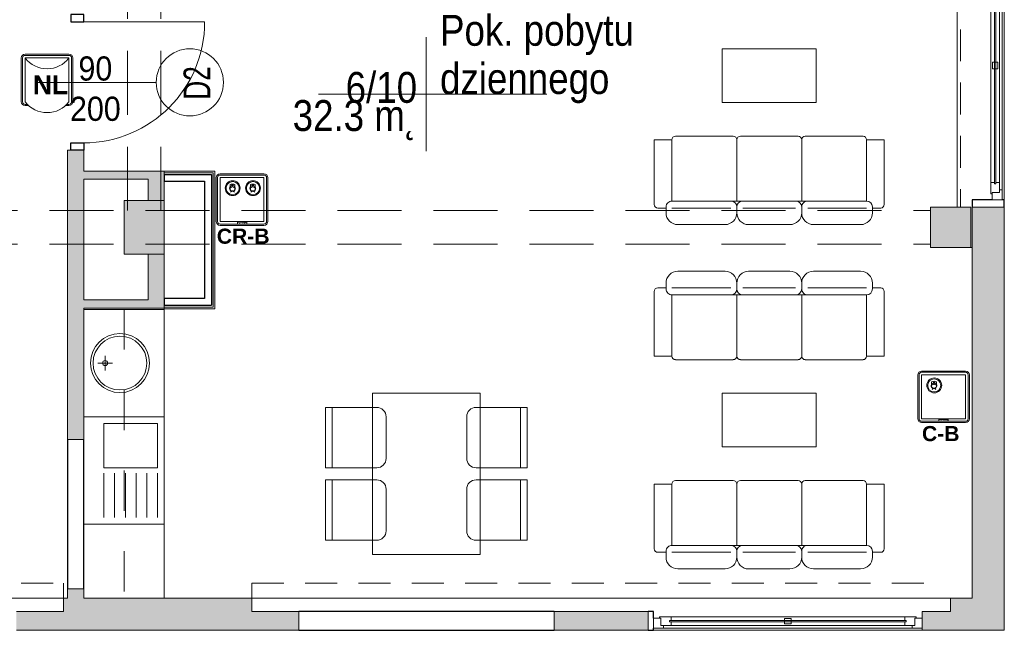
# Model space of a CAD drawing. Header units: centimetres. Extents: x -1253 to 21770, y -8842 to 3590.
# Tile 96 of 120: x 495 to 1227, y 108 to 563. Entities that reach past the tile are written whole.
import ezdxf

# ---------------------------------------------------------------- set-up
doc = ezdxf.new("R2010")
doc.units = ezdxf.units.CM
for name, pattern in [('Dash', [60, 30, -30]), ('Ponad', [39.688, 23.813, -15.875]), ('Ukryte', [71.438, 47.625, -23.813])]:
    doc.linetypes.add(name, pattern=pattern)
for name, color, linetype, lineweight in [('A-ANNO-NOTE', 131, 'Continuous', 9), ('A-AREA-IDEN', 2, 'Continuous', 13), ('A-DETL-GENF', 92, 'Continuous', 9), ('A-DETL-HDLN', 90, 'Ukryte', 9), ('A-DETL-MEDM', 33, 'Continuous', 13), ('A-DOOR', 31, 'Continuous', 13), ('A-FLOR-OVHD', 1, 'Ponad', 9), ('A-GENM', 13, 'Continuous', 9), ('A-GLAZ', 151, 'Continuous', 13), ('A-WALL', 113, 'Continuous', 13), ('A-WALL-FNSH', 113, 'Continuous', 13), ('A-WALL-PATT', 111, 'Continuous', 13), ('I-FURN', 30, 'Continuous', 9), ('P-SANR-FIXT', 6, 'Continuous', 9), ('PRZYW_Elementy_inst_przyw', 7, 'Continuous', 9), ('S-COLS', 52, 'Continuous', 13)]:
    doc.layers.add(name, color=color, linetype=linetype, lineweight=lineweight)
doc.styles.add('adam', font='arialbd.ttf')
doc.styles.add('Arial', font='arial.ttf', dxfattribs={"width": 0.9, "height": 18})
doc.styles.add('Arial_1', font='arial.ttf', dxfattribs={"width": 0.7, "height": 20})
doc.styles.add('Arial_11', font='arial.ttf', dxfattribs={"width": 0.85, "height": 23})

# ---------------------------------------------------------------- blocks, each defined once
blk = doc.blocks.new('M_Concrete-Square-Column - 300 x 300mm-1795931-6_piętro IV __13_80 m_ - stan projektowany')
at = {"layer": 'S-COLS', "lineweight": 9}
blk.add_hatch(color=254, dxfattribs=at).paths.add_polyline_path([(15, -15), (15, 15), (-15, 15), (-15, -15)], flags=0)
for p, q in [((15, 15), (-15, 15)), ((-15, 15), (-15, -15)), ((15, -15), (15, 15)), ((-15, -15), (15, -15))]:
    blk.add_line(p, q, dxfattribs=at)
blk = doc.blocks.new('M_Concrete-rengular-Column - 300 x 400mm-1795933-6_piętro IV __13_80 m_ - stan projektowany')
at = {"layer": 'S-COLS', "lineweight": 9}
blk.add_hatch(color=254, dxfattribs=at).paths.add_polyline_path([(15, -20), (15, 20), (-15, 20), (-15, -20)], flags=0)
for p, q in [((15, 20), (-15, 20)), ((-15, 20), (-15, -20)), ((15, -20), (15, 20)), ((-15, -20), (15, -20))]:
    blk.add_line(p, q, dxfattribs=at)
blk = doc.blocks.new('DRZWI 1S - automatyczna etykieta - Drzwi 90-2252113-6_piętro IV __13_80 m_ - stan projektowany')
at = {"layer": 'A-DETL-GENF'}
for p, q in [((-50.5, 3.5), (-45, 3.5)), ((-50.5, -6), (-50.5, 3.5)), ((-45, 3.5), (-45, -6)), ((45, 3.5), (50.5, 3.5)), ((45, -6), (45, 3.5)), ((50.5, 3.5), (50.5, -6)), ((-45, -6), (-50.5, -6)), ((50.5, -6), (45, -6))]:
    blk.add_line(p, q, dxfattribs=at)
at = {"layer": 'A-DETL-MEDM', "lineweight": 25}
for p, q in [((-50.5, -6), (-50.5, 3.5)), ((-50.5, 3.5), (-45, 3.5)), ((-45, 3.5), (-45, -6)), ((45, 3.5), (45, -6)), ((50.5, 3.5), (45, 3.5)), ((50.5, -6), (50.5, 3.5)), ((-45, -6), (-50.5, -6)), ((45, -6), (50.5, -6))]:
    blk.add_line(p, q, dxfattribs=at)
at = {"layer": 'A-DOOR'}
blk.add_line((45, -6), (45, -96), dxfattribs=at)
blk.add_arc((45, -6), 90, 180, 270, dxfattribs=at)
blk = doc.blocks.new('Blat - Blat-1245948-6_piętro IV __13_80 m_ - stan projektowany')
at = {"layer": 'I-FURN'}
for p, q in [((0, 40), (0, 0)), ((70, 40), (0, 40)), ((70, 0), (70, 40)), ((0, 0), (70, 0))]:
    blk.add_line(p, q, dxfattribs=at)
blk = doc.blocks.new('kanapa 3 siedziska - kanapa-819259-6_piętro IV __13_80 m_ - stan projektowany')
at = {"layer": 'I-FURN'}
for p, q in [((-68.01, 33.89), (-32.91, 33.89)), ((-15.36, 33.89), (15.36, 33.89)), ((32.91, 33.89), (68.01, 33.89)), ((-76.78, 20.72), (-76.78, 25.11)), ((-24.13, 25.11), (-24.13, 20.72)), ((24.13, 25.11), (24.13, 20.72)), ((76.78, 25.11), (76.78, 20.72)), ((-85.56, -29.29), (-85.56, 18.9)), ((-76.78, 21.53), (-82.92, 21.53)), ((-72.39, 21.53), (-28.68, 21.53)), ((-72.39, 16.34), (-72.39, -29.29)), ((-24.13, 16.34), (-72.39, 16.34)), ((-24.13, 16.34), (-24.13, -29.29)), ((24.13, 16.34), (-24.13, 16.34)), ((19.58, 21.53), (-19.58, 21.53)), ((72.39, 16.34), (24.13, 16.34)), ((24.13, -29.29), (24.13, 16.34)), ((28.52, 21.53), (34.66, 21.53)), ((72.39, 21.53), (28.68, 21.53)), ((72.39, -29.29), (72.39, 16.34)), ((76.78, 21.53), (82.92, 21.53)), ((85.56, 18.9), (85.56, -29.29)), ((-72.39, -29.29), (-85.56, -29.29)), ((85.56, -29.29), (72.39, -29.29)), ((-26.76, -31.93), (-69.76, -31.93)), ((-21.5, -31.93), (21.5, -31.93)), ((26.76, -31.93), (69.76, -31.93))]:
    blk.add_line(p, q, dxfattribs=at)
for centre, radius, start, end in [((-68.01, 25.11), 8.77, 90, 180), ((-32.91, 25.11), 8.77, 0, 90), ((-15.36, 25.11), 8.77, 90, 180), ((15.36, 25.11), 8.77, 360, 90), ((32.91, 25.11), 8.77, 90, 180), ((68.01, 25.11), 8.77, 0, 90), ((-82.92, 18.9), 2.63, 90, 180), ((-72.39, 20.72), 4.39, 180, 270), ((-28.52, 20.72), 4.39, 270, 0), ((-19.74, 20.72), 4.39, 180, 270), ((19.74, 20.72), 4.39, 270, 360), ((28.52, 20.72), 4.39, 180, 270), ((72.39, 20.72), 4.39, 270, 0), ((82.92, 18.9), 2.63, 0, 90), ((-69.76, -29.29), 2.63, 180, 270), ((-26.76, -29.29), 2.63, 270, 0), ((-21.5, -29.29), 2.63, 180, 270), ((21.5, -29.29), 2.63, 270, 0), ((26.76, -29.29), 2.63, 180, 270), ((69.76, -29.29), 2.63, 270, 0)]:
    blk.add_arc(centre, radius, start, end, dxfattribs=at)
blk = doc.blocks.new('Blat - Blat-2179329-6_piętro IV __13_80 m_ - stan projektowany')
at = {"layer": 'I-FURN'}
for p, q in [((0, 0), (120, 0)), ((0, -80), (0, 0)), ((120, 0), (120, -80)), ((120, -80), (0, -80))]:
    blk.add_line(p, q, dxfattribs=at)
blk = doc.blocks.new('krzesło - krzesło-1270919-6_piętro IV __13_80 m_ - stan projektowany')
at = {"layer": 'I-FURN'}
for p, q in [((-15.5, 22.5), (15.5, 22.5)), ((-22.5, -22.5), (-22.5, 15.5)), ((22.5, 15.5), (22.5, -22.5)), ((22.5, -17.5), (-22.5, -17.5)), ((22.5, -22.5), (-22.5, -22.5))]:
    blk.add_line(p, q, dxfattribs=at)
for centre, start, end in [((-15.5, 15.5), 90, 180), ((15.5, 15.5), 360, 90)]:
    blk.add_arc(centre, 7, start, end, dxfattribs=at)
blk = doc.blocks.new('krzesło - krzesło-823058-6_piętro IV __13_80 m_ - stan projektowany')
at = {"layer": 'I-FURN'}
for p, q in [((-22.5, 22.5), (-22.5, -15.5)), ((22.5, 22.5), (-22.5, 22.5)), ((22.5, -15.5), (22.5, 22.5)), ((22.5, 17.5), (-22.5, 17.5)), ((-15.5, -22.5), (15.5, -22.5))]:
    blk.add_line(p, q, dxfattribs=at)
for centre, start, end in [((-15.5, -15.5), 180, 270), ((15.5, -15.5), 270, 0)]:
    blk.add_arc(centre, 7, start, end, dxfattribs=at)
blk = doc.blocks.new('kanapa 3 siedziska - kanapa-1274575-6_piętro IV __13_80 m_ - stan projektowany')
at = {"layer": 'I-FURN'}
for p, q in [((-26.76, 31.93), (-69.76, 31.93)), ((-21.5, 31.93), (21.5, 31.93)), ((26.76, 31.93), (69.76, 31.93)), ((-85.56, 29.29), (-85.56, -18.9)), ((-72.39, 29.29), (-85.56, 29.29)), ((-72.39, -16.34), (-72.39, 29.29)), ((-24.13, -16.34), (-24.13, 29.29)), ((24.13, 29.29), (24.13, -16.34)), ((85.56, 29.29), (72.39, 29.29)), ((72.39, 29.29), (72.39, -16.34)), ((85.56, -18.9), (85.56, 29.29)), ((-76.78, -21.53), (-82.92, -21.53)), ((-76.78, -20.72), (-76.78, -25.11)), ((-24.13, -16.34), (-72.39, -16.34)), ((-72.39, -21.53), (-28.68, -21.53)), ((24.13, -16.34), (-24.13, -16.34)), ((-24.13, -25.11), (-24.13, -20.72)), ((19.58, -21.53), (-19.58, -21.53)), ((72.39, -16.34), (24.13, -16.34)), ((24.13, -25.11), (24.13, -20.72)), ((28.52, -21.53), (34.66, -21.53)), ((72.39, -21.53), (28.68, -21.53)), ((76.78, -25.11), (76.78, -20.72)), ((76.78, -21.53), (82.92, -21.53)), ((-68.01, -33.89), (-32.91, -33.89)), ((-15.36, -33.89), (15.36, -33.89)), ((32.91, -33.89), (68.01, -33.89))]:
    blk.add_line(p, q, dxfattribs=at)
for centre, radius, start, end in [((-69.76, 29.29), 2.63, 90, 180), ((-26.76, 29.29), 2.63, 360, 90), ((-21.5, 29.29), 2.63, 90, 180), ((21.5, 29.29), 2.63, 360, 90), ((26.76, 29.29), 2.63, 90, 180), ((69.76, 29.29), 2.63, 360, 90), ((-82.92, -18.9), 2.63, 180, 270), ((-72.39, -20.72), 4.39, 90, 180), ((-28.52, -20.72), 4.39, 360, 90), ((-19.74, -20.72), 4.39, 90, 180), ((19.74, -20.72), 4.39, 0, 90), ((28.52, -20.72), 4.39, 90, 180), ((72.39, -20.72), 4.39, 360, 90), ((82.92, -18.9), 2.63, 270, 0), ((-68.01, -25.11), 8.77, 180, 270), ((-32.91, -25.11), 8.77, 270, 360), ((-15.36, -25.11), 8.77, 180, 270), ((15.36, -25.11), 8.77, 270, 0), ((32.91, -25.11), 8.77, 180, 270), ((68.01, -25.11), 8.77, 270, 360)]:
    blk.add_arc(centre, radius, start, end, dxfattribs=at)
blk = doc.blocks.new('Blat - Blat-2458767-6_piętro IV __13_80 m_ - stan projektowany')
at = {"layer": 'I-FURN', "linetype": 'Dash'}
for p, q in [((215, 0), (215, -30)), ((215, -30), (0, -30))]:
    blk.add_line(p, q, dxfattribs=at)
blk = doc.blocks.new('Blat - Blat-V19-6_piętro IV __13_80 m_ - stan projektowany')
at = {"layer": 'I-FURN'}
for p, q in [((0, 60), (0, 0)), ((80, 60), (0, 60)), ((80, 0), (80, 60))]:
    blk.add_line(p, q, dxfattribs=at)
blk = doc.blocks.new('zlewozmywak jednokomorowy - Type 1-2176593-6_piętro IV __13_80 m_ - stan projektowany')
at = {"layer": 'A-GENM'}
for p, q in [((-27.5, -66), (-27.5, -6)), ((52.5, -6), (52.5, -66)), ((-22.5, -21), (10.5, -21)), ((14.5, -61), (14.5, -21)), ((14.5, -21), (47.5, -21)), ((47.5, -21), (47.5, -61)), ((10.5, -29), (-22.5, -29)), ((10.5, -37), (-22.5, -37)), ((10.5, -45), (-22.5, -45)), ((10.5, -53), (-22.5, -53)), ((10.5, -61), (-22.5, -61)), ((47.5, -61), (14.5, -61)), ((52.5, -66), (-27.5, -66))]:
    blk.add_line(p, q, dxfattribs=at)
blk = doc.blocks.new('umywalka okrągła d _44cm stal nierdzewna - Type 1-2356172-6_piętro IV __13_80 m_ - stan projektowany')
at = {"layer": 'P-SANR-FIXT'}
for p, q in [((7, -21.93), (18, -21.93)), ((12.5, -16.43), (12.5, -27.43))]:
    blk.add_line(p, q, dxfattribs=at)
for centre, radius in [((12.5, -33), 22), ((12.5, -33), 20), ((12.5, -21.93), 1.9)]:
    blk.add_circle(centre, radius, dxfattribs=at)
blk = doc.blocks.new('Blat - Blat-2460421-6_piętro IV __13_80 m_ - stan projektowany')
at = {"layer": 'I-FURN'}
for p, q in [((0, 60), (0, 0)), ((55, 60), (0, 60))]:
    blk.add_line(p, q, dxfattribs=at)
blk = doc.blocks.new('Okno - automatyczna etykieta - 200x165 _projektowane_-2617392-6_piętro IV __13_80 m_ - stan projektowany')
at = {"layer": 'A-GLAZ'}
for p, q in [((-92.5, 10.5), (-100, 10.5)), ((-100, 10.5), (-100, 3)), ((-100, 10.5), (100, 10.5)), ((-87, 8.5), (-94.5, 8.5)), ((-94.5, 8.5), (-94.5, 3)), ((-94.5, 3), (-94.5, 8.5)), ((-94.5, 8.5), (-92.5, 8.5)), ((-92.5, 8.5), (-92.5, 10.5)), ((92.5, 10.5), (-92.5, 10.5)), ((-87, 5.75), (-87, 8.5)), ((87, 8.5), (-87, 8.5)), ((94.5, 8.5), (87, 8.5)), ((87, 8.5), (87, 5.75)), ((100, 10.5), (92.5, 10.5)), ((92.5, 10.5), (92.5, 8.5)), ((92.5, 8.5), (94.5, 8.5)), ((94.5, 3), (94.5, 8.5)), ((94.5, 8.5), (94.5, 3)), ((100, 3), (100, 10.5)), ((-100, 3), (-94.5, 3)), ((-94.5, 3), (-95.5, 3)), ((-95.5, 3), (-95.5, 2)), ((-95.5, 2), (-87, 2)), ((88, 5.75), (-88, 5.75)), ((-88, 5.75), (-88, 4.75)), ((-88, 4.75), (-88, 5.75)), ((-88, 5.75), (-87, 5.75)), ((-88, 4.75), (88, 4.75)), ((-87, 4.75), (-88, 4.75)), ((-87, 2), (-87, 4.75)), ((87, 2), (-87, 2)), ((2.5, 7.25), (-2.5, 7.25)), ((-2.5, 7.25), (-2.5, 3.25)), ((-2.5, 3.25), (2.5, 3.25)), ((2.5, 3.25), (2.5, 7.25)), ((87, 5.75), (88, 5.75)), ((87, 4.75), (87, 2)), ((88, 4.75), (87, 4.75)), ((87, 2), (95.5, 2)), ((88, 4.75), (88, 5.75)), ((88, 5.75), (88, 4.75)), ((95.5, 3), (94.5, 3)), ((94.5, 3), (100, 3)), ((95.5, 2), (95.5, 3))]:
    blk.add_line(p, q, dxfattribs=at)
blk = doc.blocks.new('Okno - automatyczna etykieta - 200x165 _projektowane_-2623157-6_piętro IV __13_80 m_ - stan projektowany')
at = {"layer": 'A-GLAZ'}
for p, q in [((-92.5, 5.5), (-100, 5.5)), ((-100, 5.5), (-100, -2)), ((-100, 5.5), (100, 5.5)), ((-87, 3.5), (-94.5, 3.5)), ((-94.5, 3.5), (-94.5, -2)), ((-94.5, -2), (-94.5, 3.5)), ((-94.5, 3.5), (-92.5, 3.5)), ((-92.5, 3.5), (-92.5, 5.5)), ((92.5, 5.5), (-92.5, 5.5)), ((88, 0.75), (-88, 0.75)), ((-88, 0.75), (-88, -0.25)), ((-88, -0.25), (-88, 0.75)), ((-88, 0.75), (-87, 0.75)), ((-87, 0.75), (-87, 3.5)), ((87, 3.5), (-87, 3.5)), ((2.5, 2.25), (-2.5, 2.25)), ((-2.5, 2.25), (-2.5, -1.75)), ((2.5, -1.75), (2.5, 2.25)), ((94.5, 3.5), (87, 3.5)), ((87, 3.5), (87, 0.75)), ((87, 0.75), (88, 0.75)), ((88, -0.25), (88, 0.75)), ((88, 0.75), (88, -0.25)), ((100, 5.5), (92.5, 5.5)), ((92.5, 5.5), (92.5, 3.5)), ((92.5, 3.5), (94.5, 3.5)), ((94.5, -2), (94.5, 3.5)), ((94.5, 3.5), (94.5, -2)), ((100, -2), (100, 5.5)), ((-100, -2), (-94.5, -2)), ((-94.5, -2), (-95.5, -2)), ((-95.5, -2), (-95.5, -3)), ((-95.5, -3), (-87, -3)), ((-88, -0.25), (88, -0.25)), ((-87, -0.25), (-88, -0.25)), ((-87, -3), (-87, -0.25)), ((87, -3), (-87, -3)), ((-2.5, -1.75), (2.5, -1.75)), ((87, -0.25), (87, -3)), ((88, -0.25), (87, -0.25)), ((87, -3), (95.5, -3)), ((95.5, -2), (94.5, -2)), ((94.5, -2), (100, -2)), ((95.5, -3), (95.5, -2))]:
    blk.add_line(p, q, dxfattribs=at)
blk = doc.blocks.new('METKA_POMIESZCZENIA2 - Rozbudowana - bez ramki-2396678-6_piętro IV __13_80 m_ - stan projektowany')
at = {"layer": 'A-AREA-IDEN'}
for p, q in [((0, 0.425), (0, 0)), ((0.0976, 0), (-0.8, 0)), ((-0.8, 0), (0.9, 0)), ((0, 0), (0, -0.425))]:
    blk.add_line(p, q, dxfattribs=at)
blk = doc.blocks.new('LN-4kB')
for centre in [(0, 9.5), (0, -23.14)]:
    blk.add_arc(centre, 20.48, 217.17501, 322.82499)
at = {"layer": 'PRZYW_Elementy_inst_przyw'}
for p, q in [((16.32, 0), (-16.32, 0)), ((-19.2, -2.88), (-19.2, -35.52)), ((-18.24, -2.88), (-18.24, -35.52)), ((-16.32, -0.96), (16.32, -0.96)), ((18.24, -2.88), (18.24, -35.52)), ((19.2, -35.52), (19.2, -2.88)), ((-16.32, -37.44), (-14.67, -37.44)), ((-16.32, -38.4), (-13.67, -38.4)), ((13.67, -38.4), (16.32, -38.4)), ((14.67, -37.44), (16.32, -37.44))]:
    blk.add_line(p, q, dxfattribs=at)
at = {"layer": 'PRZYW_Elementy_inst_przyw', "color": 7}
for p, q in [((-16.32, -35.52), (-16.32, -2.88)), ((-16.32, -2.88), (16.32, -2.88)), ((16.32, -2.88), (16.32, -35.52))]:
    blk.add_line(p, q, dxfattribs=at)
at = {"layer": 'PRZYW_Elementy_inst_przyw'}
for centre, radius, start, end in [((-16.32, -2.88), 2.88, 90, 180), ((16.32, -2.88), 2.88, 0, 90), ((-16.32, -2.88), 1.92, 90, 180), ((16.32, -2.88), 1.92, 0, 90), ((-16.32, -35.52), 2.88, 180, 270), ((-16.32, -35.52), 1.92, 180, 270), ((16.32, -35.52), 2.88, 270, 0), ((16.32, -35.52), 1.92, 270, 0)]:
    blk.add_arc(centre, radius, start, end, dxfattribs=at)
at = {"layer": 'PRZYW_Elementy_inst_przyw', "color": 150, "lineweight": 5, "insert": (-10.49, -15.87), "char_height": 2.5, "width": 28.6554, "attachment_point": 1, "style": 'adam'}
blk.add_mtext('{\\H5.6x;\\C256;NL}', dxfattribs=at)
blk = doc.blocks.new('Ikona')
at = {"layer": 'PRZYW_Elementy_inst_przyw'}
h = blk.add_hatch(color=1, dxfattribs=at)
h.dxf.hatch_style = 1
h.paths.add_polyline_path([(-1065.97, 3801.31), (-1066.17, 3801.31), (-1066.17, 3801.08), (-1065.97, 3801.08)])
h.paths.add_polyline_path([(-1065.97, 3801.08), (-1066.17, 3801.08), (-1066.17, 3800.87), (-1065.97, 3800.87)])
h.paths.add_polyline_path([(-1065.74, 3801.08), (-1065.97, 3801.08), (-1065.97, 3800.87), (-1065.74, 3800.87)])
h.paths.add_polyline_path([(-1066.17, 3801.08), (-1066.41, 3801.08), (-1066.41, 3800.87), (-1066.17, 3800.87)])
h.paths.add_polyline_path([(-1065.97, 3800.87), (-1066.17, 3800.87), (-1066.17, 3800.64), (-1065.97, 3800.64)])
at = {"layer": 'PRZYW_Elementy_inst_przyw', "color": 1}
for p, q in [((-1067.65, 3799.71), (-1067.65, 3801.21)), ((-1064.49, 3799.71), (-1064.49, 3801.21))]:
    blk.add_line(p, q, dxfattribs=at)
for points in [[(-1065.74, 3801.08), (-1065.74, 3800.87), (-1066.41, 3800.87), (-1066.41, 3801.08)], [(-1066.17, 3801.31), (-1065.97, 3801.31), (-1065.97, 3800.64), (-1066.17, 3800.64)]]:
    blk.add_lwpolyline(points, close=True, dxfattribs=at)
for centre, radius, start, end in [((-1066.07, 3798.74), 1.85, 31.79775, 276.83091), ((-1066.06, 3798.68), 1.6, 156.77932, 23.22068), ((-1066.07, 3798.03), 3.55, 63.5398, 116.4602), ((-1066.07, 3795.45), 1.43, 32.8175, 147.1825), ((-1066.07, 3798.72), 1.65, 89.64469, 89.89268), ((-1066.08, 3798.74), 1.86, 277.20287, 31.42579)]:
    blk.add_arc(centre, radius, start, end, dxfattribs=at)
at = {"layer": 'PRZYW_Elementy_inst_przyw', "color": 1, "lineweight": 5}
for centre, start, end in [((-1067.2, 3800.4), 253.18922, 358.36151), ((-1064.92, 3800.4), 181.63849, 286.81078)]:
    blk.add_arc(centre, 1.14, start, end, dxfattribs=at)
blk = doc.blocks.new('UK4-PP')
at = {"layer": 'PRZYW_Elementy_inst_przyw', "color": 0}
for p, q in [((-17.11, 18.05), (-17.11, -14.59)), ((-16.15, 18.05), (-16.15, -14.59)), ((18.41, 20.93), (-14.23, 20.93)), ((-14.23, 19.97), (18.41, 19.97)), ((20.33, 18.05), (20.33, -14.59)), ((21.29, -14.59), (21.29, 18.05)), ((-14.23, -16.51), (18.41, -16.51)), ((-14.23, -17.47), (18.41, -17.47))]:
    blk.add_line(p, q, dxfattribs=at)
for points in [[(-14.23, 18.05), (18.41, 18.05), (18.41, -14.59), (-14.23, -14.59)], [(-1.4, -15.15), (5.58, -15.15), (5.58, -16.51), (-1.4, -16.51)]]:
    blk.add_lwpolyline(points, close=True, dxfattribs=at)
at = {"layer": 'PRZYW_Elementy_inst_przyw', "lineweight": 5}
for radius in [5.55, 4.87]:
    blk.add_circle((-4.87, 10.23), radius, dxfattribs=at)
at = {"layer": 'PRZYW_Elementy_inst_przyw', "color": 0}
for centre, radius, start, end in [((-14.23, 18.05), 2.88, 90, 180), ((-14.23, 18.05), 1.92, 90, 180), ((18.41, 18.05), 2.88, 0, 90), ((18.41, 18.05), 1.92, 0, 90), ((-14.23, -14.59), 2.88, 180, 270), ((-14.23, -14.59), 1.92, 180, 270), ((18.41, -14.59), 2.88, 270, 0), ((18.41, -14.59), 1.92, 270, 0)]:
    blk.add_arc(centre, radius, start, end, dxfattribs=at)
at = {"layer": 'PRZYW_Elementy_inst_przyw', "lineweight": 5, "xscale": 1.155937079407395, "yscale": 1.155937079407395, "zscale": 1.155937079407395}
blk.add_blockref('Ikona', (1227.3, -4381.07), dxfattribs=at)
at = {"layer": 'PRZYW_Elementy_inst_przyw', "color": 0, "insert": (-0.61, -15.26), "char_height": 1.056, "attachment_point": 1}
blk.add_mtext_dynamic_manual_height_columns('SCHIMA', width=11.8192, gutter_width=12.5, heights=[0], dxfattribs=at)
blk = doc.blocks.new('Ikona2')
at = {"layer": 'PRZYW_Elementy_inst_przyw'}
h = blk.add_hatch(color=106, dxfattribs=at)
h.dxf.hatch_style = 1
h.paths.add_polyline_path([(0.1, -0.27), (-0.1, -0.27), (-0.1, -0.5), (0.1, -0.5)])
h.paths.add_polyline_path([(0.1, -0.5), (-0.1, -0.5), (-0.1, -0.7), (0.1, -0.7)])
h.paths.add_polyline_path([(0.34, -0.5), (0.1, -0.5), (0.1, -0.7), (0.34, -0.7)])
h.paths.add_polyline_path([(-0.1, -0.5), (-0.34, -0.5), (-0.34, -0.7), (-0.1, -0.7)])
h.paths.add_polyline_path([(0.1, -0.7), (-0.1, -0.7), (-0.1, -0.94), (0.1, -0.94)])
at = {"layer": 'PRZYW_Elementy_inst_przyw', "color": 106}
for p, q in [((-1.58, -1.86), (-1.58, -0.37)), ((1.58, -1.86), (1.58, -0.37))]:
    blk.add_line(p, q, dxfattribs=at)
for points in [[(0.34, -0.5), (0.34, -0.7), (-0.34, -0.7), (-0.34, -0.5)], [(-0.1, -0.27), (0.1, -0.27), (0.1, -0.94), (-0.1, -0.94)]]:
    blk.add_lwpolyline(points, close=True, dxfattribs=at)
for centre, radius, start, end in [((0, -3.55), 3.55, 63.5398, 116.4602), ((0, -2.84), 1.85, 31.79775, 276.83091), ((0.01, -2.9), 1.6, 156.77932, 23.22068), ((0, -6.13), 1.43, 32.8175, 147.1825), ((0, -2.85), 1.65, 89.64469, 89.89268), ((-0.01, -2.84), 1.86, 277.20287, 31.42579)]:
    blk.add_arc(centre, radius, start, end, dxfattribs=at)
at = {"layer": 'PRZYW_Elementy_inst_przyw', "color": 106, "lineweight": 5}
for centre, start, end in [((-1.13, -1.18), 253.18922, 358.36151), ((1.15, -1.18), 181.63849, 286.81078)]:
    blk.add_arc(centre, 1.14, start, end, dxfattribs=at)
blk = doc.blocks.new('UK4-PPO')
at = {"layer": 'PRZYW_Elementy_inst_przyw'}
for p, q in [((-16.31, 16.29), (-16.31, -16.35)), ((-15.35, 16.29), (-15.35, -16.35)), ((19.21, 19.17), (-13.43, 19.17)), ((-13.43, 18.21), (19.21, 18.21)), ((21.13, 16.29), (21.13, -16.35)), ((22.09, -16.35), (22.09, 16.29)), ((-13.43, -18.27), (19.21, -18.27)), ((-13.43, -19.23), (19.21, -19.23))]:
    blk.add_line(p, q, dxfattribs=at)
at = {"layer": 'PRZYW_Elementy_inst_przyw', "color": 7}
blk.add_lwpolyline([(-13.43, 16.29), (19.21, 16.29), (19.21, -16.35), (-13.43, -16.35)], close=True, dxfattribs=at)
at = {"layer": 'PRZYW_Elementy_inst_przyw', "color": 0}
blk.add_lwpolyline([(-0.6, -16.91), (6.38, -16.91), (6.38, -18.27), (-0.6, -18.27)], close=True, dxfattribs=at)
at = {"layer": 'PRZYW_Elementy_inst_przyw', "lineweight": 5}
for centre, radius in [((-4.07, 8.47), 5.55), ((-4.07, 8.47), 4.87), ((11.05, 8.47), 5.55), ((11.05, 8.47), 4.87)]:
    blk.add_circle(centre, radius, dxfattribs=at)
at = {"layer": 'PRZYW_Elementy_inst_przyw'}
for centre, radius, start, end in [((-13.43, 16.29), 2.88, 90, 180), ((-13.43, 16.29), 1.92, 90, 180), ((19.21, 16.29), 2.88, 0, 90), ((19.21, 16.29), 1.92, 0, 90), ((-13.43, -16.35), 2.88, 180, 270), ((-13.43, -16.35), 1.92, 180, 270), ((19.21, -16.35), 2.88, 270, 0), ((19.21, -16.35), 1.92, 270, 0)]:
    blk.add_arc(centre, radius, start, end, dxfattribs=at)
at = {"layer": 'PRZYW_Elementy_inst_przyw', "lineweight": 5, "xscale": 1.155937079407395, "yscale": 1.155937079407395, "zscale": 1.155937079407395}
for name, p in [('Ikona', (1228.1, -4382.83)), ('Ikona2', (10.92, 11.56))]:
    blk.add_blockref(name, p, dxfattribs=at)
at = {"layer": 'PRZYW_Elementy_inst_przyw', "color": 0, "insert": (0.18, -17.02), "char_height": 1.056, "attachment_point": 1}
blk.add_mtext_dynamic_manual_height_columns('SCHIMA', width=11.8192, gutter_width=12.5, heights=[0], dxfattribs=at)

msp = doc.modelspace()

# ---------------------------------------------------------------- hatches: boundary and pattern name
at = {"layer": 'A-WALL-PATT'}
h = msp.add_hatch(color=9, dxfattribs=at)
h.paths.add_polyline_path([(542.38, 132.33), (542.38, 139.33), (530.38, 139.33), (530.38, 132.33)], flags=0)
h.paths.add_polyline_path([(542.38, 250.33), (542.38, 465.83), (530.38, 465.83), (530.38, 250.33)], flags=0)
h.paths.add_polyline_path([(530.38, 657.83), (542.38, 657.83), (542.38, 660.33), (530.38, 660.33)], flags=0)
h.paths.add_polyline_path([(530.38, 781.33), (542.38, 781.33), (542.38, 1102.83), (530.38, 1102.83), (530.38, 788.28)], flags=0)
h.paths.add_polyline_path([(530.38, 1312.83), (542.38, 1312.83), (542.38, 1431.33), (530.38, 1431.33)], flags=0)
h.paths.add_polyline_path([(530.38, 1633.83), (542.38, 1633.83), (542.38, 2022.83), (530.38, 2022.83), (530.38, 1665.12)], flags=0)
h.paths.add_polyline_path([(542.38, 2173.83), (542.38, 2458.83), (530.38, 2458.83), (530.38, 2173.83)], flags=0)
h.paths.add_polyline_path([(530.38, 2593.83), (542.38, 2593.83), (542.38, 2824.33), (530.38, 2824.33), (530.38, 2634.27)], flags=0)
h = msp.add_hatch(color=9, dxfattribs=at)
h.paths.add_polyline_path([(1203.38, 393.33), (1227.38, 393.33), (1227.38, 423.33), (1203.38, 423.33), (1203.38, 419.08)], flags=0)
h.paths.add_polyline_path([(1203.38, 633.33), (1227.38, 633.33), (1227.38, 663.33), (1203.38, 663.33)], flags=0)
h.paths.add_polyline_path([(1227.38, 873.33), (1227.38, 903.33), (1203.38, 903.33), (1203.38, 873.33)], flags=0)
h.paths.add_polyline_path([(1203.38, 1113.33), (1227.38, 1113.33), (1227.38, 1143.33), (1203.38, 1143.33)], flags=0)
h.paths.add_polyline_path([(1227.38, 1353.33), (1227.38, 1383.33), (1203.38, 1383.33), (1203.38, 1353.33)], flags=0)
h.paths.add_polyline_path([(1227.38, 1593.33), (1227.38, 1623.33), (1203.38, 1623.33), (1203.38, 1593.33)], flags=0)
h.paths.add_polyline_path([(1227.38, 1833.33), (1227.38, 1863.33), (1203.38, 1863.33), (1203.38, 1833.33)], flags=0)
h.paths.add_polyline_path([(1227.38, 2073.33), (1227.38, 2103.33), (1203.38, 2103.33), (1203.38, 2073.33)], flags=0)
h.paths.add_polyline_path([(1203.38, 2313.33), (1227.38, 2313.33), (1227.38, 2343.33), (1203.38, 2343.33)], flags=0)
h.paths.add_polyline_path([(1227.38, 2553.33), (1227.38, 2583.33), (1203.38, 2583.33), (1203.38, 2553.33)], flags=0)
h.paths.add_polyline_path([(1227.38, 2793.33), (1227.38, 2824.33), (1203.38, 2824.33), (1203.38, 2793.33)], flags=0)
for points in [[(590.38, 444.33), (590.38, 450.33), (542.38, 450.33), (542.38, 444.33)], [(590.38, 428.33), (602.38, 428.33), (602.38, 450.33), (590.38, 450.33), (590.38, 444.33)], [(590.38, 348.33), (602.38, 348.33), (602.38, 388.33), (590.38, 388.33), (590.38, 354.33)], [(1227.38, 132.33), (1227.38, 393.33), (1203.38, 393.33), (1203.38, 132.33)], [(590.38, 348.33), (590.38, 354.33), (542.38, 354.33), (542.38, 348.33)], [(527.38, 108.33), (667.38, 108.33), (667.38, 132.33), (527.38, 132.33), (527.38, 122.33)], [(1187.38, 108.33), (1227.38, 108.33), (1227.38, 132.33), (1187.38, 132.33), (1187.38, 122.33)]]:
    msp.add_hatch(color=9, dxfattribs=at).paths.add_polyline_path(points, flags=0)
h = msp.add_hatch(color=9, dxfattribs=at)
h.paths.add_polyline_path([(-537.36, 108.33), (-532.62, 108.33), (-532.62, 122.33), (-552.62, 122.33), (-552.62, 108.33)], flags=0)
h.paths.add_polyline_path([(-327.62, 108.33), (-257.62, 108.33), (-257.62, 122.33), (-327.62, 122.33)], flags=0)
h.paths.add_polyline_path([(-47.62, 108.33), (22.38, 108.33), (22.38, 122.33), (-47.62, 122.33)], flags=0)
h.paths.add_polyline_path([(232.38, 108.33), (302.38, 108.33), (302.38, 122.33), (232.38, 122.33)], flags=0)
h.paths.add_polyline_path([(492.38, 108.33), (527.38, 108.33), (527.38, 122.33), (492.38, 122.33)], flags=0)
h = msp.add_hatch(color=9, dxfattribs=at)
h.paths.add_polyline_path([(667.38, 108.33), (702.38, 108.33), (702.38, 122.33), (667.38, 122.33)], flags=0)
h.paths.add_polyline_path([(892.38, 108.33), (962.38, 108.33), (962.38, 122.33), (892.38, 122.33)], flags=0)
h.paths.add_polyline_path([(1166.38, 108.33), (1187.38, 108.33), (1187.38, 122.33), (1166.38, 122.33), (1166.38, 109.83)], flags=0)

# ---------------------------------------------------------------- linework, layer by layer
at = {"layer": 'A-ANNO-NOTE', "lineweight": 13}
msp.add_line((506.38, 516.33), (596.38, 516.33), dxfattribs=at)
msp.add_line((506.38, 516.33), (596.38, 516.33), dxfattribs=at)
msp.add_circle((621.38, 516.33), 25, dxfattribs=at)
at = {"layer": 'A-DETL-HDLN'}
for p, q in [((574.88, 420.83), (574.88, 2793.33)), ((599.88, 420.83), (599.88, 2793.33)), ((-1197.62, 420.83), (1172.38, 420.83)), ((-1197.62, 395.83), (1172.38, 395.83))]:
    msp.add_line(p, q, dxfattribs=at)
at = {"layer": 'A-FLOR-OVHD'}
for p, q in [((1194.88, 873.33), (1194.88, 423.33)), ((297.38, 143.33), (527.38, 143.33)), ((527.38, 132.33), (527.38, 143.33)), ((667.38, 132.33), (667.38, 143.33)), ((667.38, 143.33), (1172.38, 143.33))]:
    msp.add_line(p, q, dxfattribs=at)
at = {"layer": 'A-WALL', "lineweight": 9}
for p, q in [((1192.38, 423.33), (1192.38, 640.83)), ((1227.38, 628.83), (1227.38, 428.83)), ((532.88, 465.83), (530.38, 465.83)), ((530.38, 465.83), (530.38, 250.33)), ((542.38, 450.33), (542.38, 465.83)), ((602.38, 450.33), (542.38, 450.33)), ((602.38, 428.33), (602.38, 450.33)), ((542.38, 354.33), (542.38, 444.33)), ((542.38, 444.33), (590.38, 444.33)), ((590.38, 444.33), (590.38, 428.33)), ((1203.38, 423.33), (1203.38, 132.33)), ((1227.38, 108.33), (1227.38, 423.33)), ((590.38, 388.33), (590.38, 354.33)), ((602.38, 348.33), (602.38, 388.33)), ((1202.38, 393.33), (1203.38, 393.33)), ((590.38, 354.33), (542.38, 354.33)), ((542.38, 250.33), (542.38, 348.33)), ((542.38, 348.33), (602.38, 348.33)), ((530.38, 139.33), (530.38, 132.33)), ((542.38, 132.33), (542.38, 139.33)), ((297.38, 132.33), (530.38, 132.33)), ((527.38, 132.33), (527.38, 122.33)), ((542.38, 132.33), (1203.38, 132.33)), ((667.38, 122.33), (667.38, 132.33)), ((1187.38, 132.33), (1187.38, 122.33)), ((527.38, 122.33), (492.38, 122.33)), ((702.38, 122.33), (667.38, 122.33)), ((962.38, 122.33), (892.38, 122.33)), ((1187.38, 122.33), (1166.38, 122.33)), ((1166.38, 122.33), (1166.38, 117.33)), ((492.38, 108.33), (702.38, 108.33)), ((892.38, 108.33), (962.38, 108.33)), ((1227.38, 108.33), (966.38, 108.33)), ((1166.38, 109.83), (1166.38, 108.33))]:
    msp.add_line(p, q, dxfattribs=at)
at = {"layer": 'A-WALL'}
for p, q in [((602.38, 449.08), (638.63, 449.08)), ((638.63, 449.08), (638.63, 349.08)), ((1227.38, 423.33), (1203.38, 423.33)), ((602.38, 349.08), (638.63, 349.08)), ((530.38, 250.33), (542.38, 250.33)), ((542.38, 139.33), (530.38, 139.33)), ((702.38, 108.33), (702.38, 122.33)), ((892.38, 122.33), (892.38, 108.33)), ((962.38, 108.33), (962.38, 122.33))]:
    msp.add_line(p, q, dxfattribs=at)
at = {"layer": 'A-WALL', "color": 7, "lineweight": 25}
for p, q in [((602.38, 447.83), (602.38, 442.83)), ((602.38, 447.83), (637.38, 447.83)), ((637.38, 447.83), (637.38, 350.33)), ((602.38, 442.83), (632.38, 442.83)), ((632.38, 442.83), (632.38, 355.33)), ((1218.38, 428.83), (1203.38, 428.83)), ((1203.38, 428.83), (1203.38, 423.33)), ((1227.38, 428.83), (1225.88, 428.83)), ((1227.38, 423.33), (1227.38, 428.83)), ((632.38, 355.33), (602.38, 355.33)), ((602.38, 355.33), (602.38, 350.33)), ((602.38, 350.33), (637.38, 350.33)), ((530.38, 250.33), (530.38, 139.33)), ((542.38, 139.33), (542.38, 250.33)), ((892.38, 122.33), (702.38, 122.33)), ((966.38, 122.33), (962.38, 122.33)), ((966.38, 117.33), (966.38, 122.33)), ((702.38, 108.33), (892.38, 108.33)), ((962.38, 108.33), (966.38, 108.33)), ((966.38, 108.33), (966.38, 109.83))]:
    msp.add_line(p, q, dxfattribs=at)
at = {"layer": 'A-WALL-FNSH', "color": 250, "lineweight": 9}
for p, q in [((639.88, 450.33), (602.38, 450.33)), ((602.38, 450.33), (602.38, 447.83)), ((639.88, 347.83), (639.88, 450.33)), ((602.38, 350.33), (602.38, 347.83)), ((602.38, 347.83), (639.88, 347.83))]:
    msp.add_line(p, q, dxfattribs=at)

# ---------------------------------------------------------------- block references
at = {"layer": 'A-AREA-IDEN', "xscale": 99.99999999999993, "yscale": 99.99999999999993, "zscale": 99.99999999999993}
msp.add_blockref('METKA_POMIESZCZENIA2 - Rozbudowana - bez ramki-2396678-6_piętro IV __13_80 m_ - stan projektowany', (797.11, 507.55), dxfattribs=at)
at = {"layer": 'A-DOOR', "rotation": 89.9999999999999}
msp.add_blockref('DRZWI 1S - automatyczna etykieta - Drzwi 90-2252113-6_piętro IV __13_80 m_ - stan projektowany', (536.38, 516.33), dxfattribs=at)
at = {"layer": 'A-GENM', "rotation": 90.00000000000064}
msp.add_blockref('zlewozmywak jednokomorowy - Type 1-2176593-6_piętro IV __13_80 m_ - stan projektowany', (536.38, 214.83), dxfattribs=at)
at = {"layer": 'A-GLAZ'}
for name, p, rotation in [('Okno - automatyczna etykieta - 200x165 _projektowane_-2617392-6_piętro IV __13_80 m_ - stan projektowany', (1215.38, 528.83), 269.9999999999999), ('Okno - automatyczna etykieta - 200x165 _projektowane_-2623157-6_piętro IV __13_80 m_ - stan projektowany', (1066.38, 115.33), 180)]:
    msp.add_blockref(name, p, dxfattribs=dict(at, rotation=rotation))
at = {"layer": 'I-FURN'}
for name, p, rotation in [('Blat - Blat-1245948-6_piętro IV __13_80 m_ - stan projektowany', (1087.48, 541.25), 180), ('kanapa 3 siedziska - kanapa-819259-6_piętro IV __13_80 m_ - stan projektowany', (1052.48, 444.33), 180), ('kanapa 3 siedziska - kanapa-1274575-6_piętro IV __13_80 m_ - stan projektowany', (1052.48, 341.79), 180), ('Blat - Blat-V19-6_piętro IV __13_80 m_ - stan projektowany', (542.38, 347.33), 270.0000000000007), ('Blat - Blat-2179329-6_piętro IV __13_80 m_ - stan projektowany', (757.38, 164.87), 90.00000000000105), ('Blat - Blat-1245948-6_piętro IV __13_80 m_ - stan projektowany', (1087.48, 284.87), 180), ('krzesło - krzesło-823058-6_piętro IV __13_80 m_ - stan projektowany', (744.88, 251.87), 90.00000000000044), ('krzesło - krzesło-1270919-6_piętro IV __13_80 m_ - stan projektowany', (849.88, 251.87), 90.0000000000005), ('krzesło - krzesło-1270919-6_piętro IV __13_80 m_ - stan projektowany', (744.88, 197.87), 269.9999999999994), ('krzesło - krzesło-823058-6_piętro IV __13_80 m_ - stan projektowany', (849.88, 197.87), 269.9999999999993), ('kanapa 3 siedziska - kanapa-819259-6_piętro IV __13_80 m_ - stan projektowany', (1052.48, 187.94), 180), ('Blat - Blat-2460421-6_piętro IV __13_80 m_ - stan projektowany', (542.38, 187.33), 270.0000000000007)]:
    msp.add_blockref(name, p, dxfattribs=dict(at, rotation=rotation))
at = {"layer": 'I-FURN', "linetype": 'Dash', "rotation": 89.99999999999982}
msp.add_blockref('Blat - Blat-2458767-6_piętro IV __13_80 m_ - stan projektowany', (542.38, 132.33), dxfattribs=at)
at = {"layer": 'P-SANR-FIXT', "rotation": 90.00000000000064}
msp.add_blockref('umywalka okrągła d _44cm stal nierdzewna - Type 1-2356172-6_piętro IV __13_80 m_ - stan projektowany', (536.38, 294.83), dxfattribs=at)
at = {"layer": 'PRZYW_Elementy_inst_przyw', "color": 252, "lineweight": 5}
msp.add_blockref('LN-4kB', (515.13, 537.43), dxfattribs=at)
at = {"layer": 'PRZYW_Elementy_inst_przyw'}
ref = msp.add_blockref('UK4-PPO', (657.31, 429.11), dxfattribs=at)
ref.add_attrib('NAZWA', 'CR-B', (641.43, 396.19), dxfattribs={"color": 7, "linetype": 'Continuous', "lineweight": -3, "height": 11.25, "style": 'adam'})
ref = msp.add_blockref('UK4-PP', (1180.11, 280.47), dxfattribs=at)
ref.add_attrib('NAZWA', 'C-B', (1166.12, 249.19), dxfattribs={"color": 7, "linetype": 'Continuous', "lineweight": -3, "height": 11.25, "style": 'adam'})
at = {"layer": 'S-COLS', "lineweight": 9}
for name, p in [('M_Concrete-rengular-Column - 300 x 400mm-1795933-6_piętro IV __13_80 m_ - stan projektowany', (587.38, 408.33)), ('M_Concrete-Square-Column - 300 x 300mm-1795931-6_piętro IV __13_80 m_ - stan projektowany', (1187.38, 408.33))]:
    msp.add_blockref(name, p, dxfattribs=at)

# ---------------------------------------------------------------- texts
at = {"layer": 'A-ANNO-NOTE', "lineweight": 211, "char_height": 18, "attachment_point": 5, "line_spacing_factor": 0.936439, "style": 'Arial'}
for s, insert, width in [('\\pxqc,t6.35,12.7,19.05,25.4,31.75,38.1,44.45,50.8,57.15,63.5,69.85,76.2,82.55,88.9,95.25,101.6,107.95,114.3,120.65,127,133.35,139.7,146.05,152.4,158.75,165.1,171.45,177.8,184.15,190.5,196.85,203.2;{90}', (551.07, 526.56), 25.65), ('\\pxqc,t6.35,12.7,19.05,25.4,31.75,38.1,44.45,50.8,57.15,63.5,69.85,76.2,82.55,88.9,95.25,101.6,107.95,114.3,120.65,127,133.35,139.7,146.05,152.4,158.75,165.1,171.45,177.8,184.15,190.5,196.85,203.2;{200}', (551.07, 496.56), 38.07), ('\\pxqc,t6.35,12.7,19.05,25.4,31.75,38.1,44.45,50.8,57.15,63.5,69.85,76.2,82.55,88.9,95.25,101.6,107.95,114.3,120.65,127,133.35,139.7,146.05,152.4,158.75,165.1,171.45,177.8,184.15,190.5,196.85,203.2;{200}', (551.07, 496.56), 38.07)]:
    msp.add_mtext(s, dxfattribs=dict(at, insert=insert, width=width))
at = {"layer": 'A-ANNO-NOTE', "lineweight": 211, "insert": (626.67, 515.9), "char_height": 20, "width": 25.97, "attachment_point": 5, "rotation": 90, "line_spacing_factor": 0.936439, "style": 'Arial_1'}
msp.add_mtext('\\pxqc,t4.445,8.89,13.335,17.78,22.225,26.67,31.115,35.56,40.005,44.45,48.895,53.34,57.785,62.23,66.675,71.12,75.565,80.01,84.455,88.9,93.345,97.79,102.235,106.68,111.125,115.57,120.015,124.46,128.905,133.35,137.795,142.24;{D2}', dxfattribs=at)
at = {"layer": 'A-AREA-IDEN', "color": 0, "char_height": 23, "line_spacing_factor": 0.936439, "style": 'Arial_11'}
for s, insert, width, attachment_point in [('\\pxt3.69565,7.3913,11.08696,14.78261,18.47826,22.17391,25.86957,29.56522,33.26087,36.95652,40.65217,44.34783,48.04348,51.73913,55.43478,59.13043,62.82609,66.52174,70.21739,73.91304,77.6087,81.30435,85,88.69565,92.3913,96.08696,99.78261,103.47826,107.17391,110.86957,114.56522,118.26087;{Pok. pobytu\\Pdziennego}', (807.53, 500.77), 142.8, 7), ('\\pxqr,t3.69565,7.3913,11.08696,14.78261,18.47826,22.17391,25.86957,29.56522,33.26087,36.95652,40.65217,44.34783,48.04348,51.73913,55.43478,59.13043,62.82609,66.52174,70.21739,73.91304,77.6087,81.30435,85,88.69565,92.3913,96.08696,99.78261,103.47826,107.17391,110.86957,114.56522,118.26087;{6/10}', (790.45, 500.77), 52.87, 9), ('\\pt84.99995,169.9999,255.00008,340.00003,424.99998,509.99993,595.00011,680.00006,765.00001,849.99996,934.99991,1020.00009,1105.00004,1189.99999,1274.99994,1359.99989,1445.00007,1530.00002,1614.99997,1699.99992,1785.0001,1870.00005,1955,2039.99995,2124.9999,2210.00008,2295.00003,2379.99998,2464.99993,2550.00011,2635.00006,2720.00001;32.3 m˛', (790.45, 503.16), 91.63, 3)]:
    msp.add_mtext(s, dxfattribs=dict(at, insert=insert, width=width, attachment_point=attachment_point))

doc.saveas('drawing.dxf')
